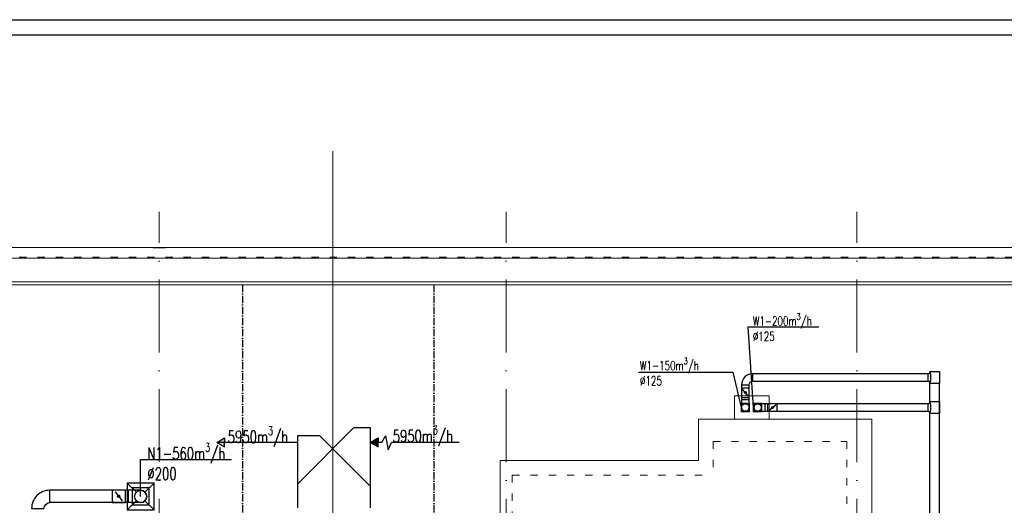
# Model space of a CAD drawing. Header units: millimetres. Extents: x -6513 to 30474, y -6915 to 65597.
# Tile 216 of 256: x -1881 to -263, y 32085 to 32883. Entities that reach past the tile are written whole.
import ezdxf

# ---------------------------------------------------------------- set-up
doc = ezdxf.new("R2010")
doc.units = ezdxf.units.MM
doc.linetypes.add('ACAD_ISO03W100', pattern=[30, 12, -18])
doc.linetypes.add('ACAD_ISO10W100', pattern=[18, 12, -3, 0, -3])
for name, color, linetype in [('1', 8, 'Continuous'), ('DB_WM_nawiew-opis', 8, 'Continuous'), ('DB_WM_wywies-opis', 8, 'Continuous')]:
    doc.layers.add(name, color=color, linetype=linetype)
for name, color, linetype, lineweight in [('A_osie', 8, 'ACAD_ISO10W100', 5), ('A_przerywana', 8, 'ACAD_ISO03W100', 5), ('ARCHWIG CIEŃKO', 8, 'Continuous', 13), ('cieńkie', 8, 'Continuous', 9), ('DB-WM-wywiew-opis', 8, 'Continuous', 25), ('DB_WM_nawiew', 8, 'Continuous', 30), ('DB_WM_urządzenia', 8, 'Continuous', 30), ('DB_WM_wywiew', 8, 'Continuous', 30), ('DB_WM_ścianka nowa', 8, 'Continuous', 25), ('E_technologia', 1, 'ACAD_ISO10W100', 30), ('R-TABELKA', 8, 'Continuous', 25), ('Ściany ARCHWIG', 8, 'Continuous', 30)]:
    doc.layers.add(name, color=color, linetype=linetype, lineweight=lineweight)
doc.styles.add('ROMANSS', font='romans.shx', dxfattribs={"width": 0.8, "oblique": 5})
doc.styles.get("Standard").update_dxf_attribs({"font": 'txt.shx', "width": 0.9})

# ---------------------------------------------------------------- blocks, each defined once
blk = doc.blocks.new('A$C61CE3A7F')
at = {"layer": '1'}
for p, q in [((0, -266), (0, 0)), ((0, 0), (1320, 0)), ((130, -833), (963, 0)), ((963, 0), (1320, 0)), ((924, -1190), (0, -266)), ((130, -1190), (130, -833)), ((1320, -1190), (130, -1190)), ((1320, -1190), (924, -1190))]:
    blk.add_line(p, q, dxfattribs=at)
blk = doc.blocks.new('A$C3DFF4227')
at = {"layer": 'DB_WM_wywiew'}
h = blk.add_hatch(color=256, dxfattribs=at)
h.paths.add_polyline_path([(13, -7.3), (0, 0), (13, 7.3), (13, 0)])
edge = h.paths.add_edge_path()
edge.add_line((133, 0), (0, 0))
edge.add_line((133, 0), (0, 0))
for points in [[(133, 0), (0, 0), (13, 7.3), (13, 0)], [(133, 0), (0, 0), (13, -7.3), (13, 0)]]:
    blk.add_lwpolyline(points, dxfattribs=at)
blk = doc.blocks.new('A$C008350F0')
at = {"layer": 'DB_WM_nawiew'}
h = blk.add_hatch(color=256, dxfattribs=at)
h.paths.add_polyline_path([(13, -7.3), (0, 0), (13, 7.3), (13, 0)])
edge = h.paths.add_edge_path()
edge.add_line((19.5, 0), (0, 0))
edge.add_line((19.5, 0), (0, 0))
blk.add_hatch(color=256, dxfattribs=at).paths.add_polyline_path([(133, 0), (35, 0)])
for points in [[(19.5, 0), (0, 0), (13, 7.3), (13, 0)], [(19.5, 0), (0, 0), (13, -7.3), (13, 0)], [(19.5, 0), (25, 10.7), (29.7, -12.4), (35, 0)], [(133, 0), (35, 0)], [(146.5, 0), (35, 0)]]:
    blk.add_lwpolyline(points, dxfattribs=at)

msp = doc.modelspace()

# ---------------------------------------------------------------- hatches: boundary and pattern name
at = {"layer": 'DB_WM_nawiew'}
h = msp.add_hatch(color=256, dxfattribs=at)
edge = h.paths.add_edge_path()
edge.add_arc((-1718.052, 32099.875), 2, 0, 360)
at = {"layer": 'DB_WM_wywiew'}
h = msp.add_hatch(color=256, dxfattribs=at)
edge = h.paths.add_edge_path()
edge.add_arc((-688.446, 32270.434), 1.562, 0, 360)
h = msp.add_hatch(color=256, dxfattribs=at)
edge = h.paths.add_edge_path()
edge.add_arc((-643.887, 32245.875), 1.562, 0, 360)

# ---------------------------------------------------------------- linework, layer by layer
at = {"layer": 'A_osie', "color": 252, "ltscale": 10}
for p, q in [((-1651.446, 30715.143), (-1651.446, 32567.24)), ((-1081.446, 30715.143), (-1081.446, 32567.24)), ((-505.229, 30715.143), (-505.229, 32567.24))]:
    msp.add_line(p, q, dxfattribs=at)
at = {"layer": 'A_przerywana', "color": 252}
for p, q in [((-2781.446, 32492.875), (2431.243, 32492.875)), ((-741.446, 32189.875), (-741.446, 32134.875)), ((-741.446, 32189.875), (-521.446, 32189.875)), ((-521.446, 32189.875), (-521.446, 31865.875)), ((-1071.446, 32134.875), (-741.446, 32134.875)), ((-1071.446, 32134.875), (-1071.446, 31865.875))]:
    msp.add_line(p, q, dxfattribs=at)
at = {"layer": 'ARCHWIG CIEŃKO', "color": 252}
for p, q in [((-2781.446, 32508.875), (2431.243, 32508.875)), ((-2781.446, 32490.875), (2431.243, 32490.875)), ((-2781.446, 32452.375), (2431.243, 32452.375)), ((-2781.446, 32447.375), (2431.243, 32447.375)), ((-661.446, 32252.875), (-675.446, 32252.875))]:
    msp.add_line(p, q, dxfattribs=at)
at = {"layer": 'cieńkie', "color": 252}
for p, q in [((-649.446, 32264.875), (-706.446, 32264.875)), ((-706.446, 32264.875), (-706.446, 32226.875)), ((-649.446, 32226.875), (-649.446, 32264.875)), ((-681.446, 32252.875), (-695.446, 32252.875)), ((-695.446, 32238.875), (-695.446, 32252.875)), ((-681.446, 32238.875), (-681.446, 32252.875)), ((-681.446, 32238.875), (-681.446, 32252.875)), ((-675.446, 32238.875), (-675.446, 32252.875)), ((-661.446, 32238.875), (-661.446, 32252.875)), ((-695.446, 32238.875), (-681.446, 32238.875)), ((-675.446, 32238.875), (-661.446, 32238.875)), ((-765.446, 32226.875), (-480.446, 32226.875)), ((-765.446, 32226.875), (-765.446, 32158.875)), ((-480.446, 32226.875), (-656.446, 32226.875)), ((-480.446, 32226.875), (-480.446, 31845.875)), ((-1091.446, 32158.875), (-765.446, 32158.875)), ((-1091.446, 32158.875), (-1091.446, 31845.875))]:
    msp.add_line(p, q, dxfattribs=at)
at = {"layer": 'cieńkie'}
msp.add_lwpolyline([(-1366.483, 32667.076), (-1366.483, 30533.591)], dxfattribs=at)
at = {"layer": 'DB-WM-wywiew-opis'}
for points in [[(-567.892, 32377.557), (-684.447, 32377.557), (-675.446, 32245.875)], [(-863.8, 32304.017), (-709.106, 32304.017), (-695.446, 32245.875)]]:
    msp.add_lwpolyline(points, dxfattribs=at)
at = {"layer": 'DB_WM_nawiew'}
for p, q in [((-1682.052, 32109.875), (-1831.209, 32109.875)), ((-1702.052, 32089.875), (-1702.052, 32109.875)), ((-1682.052, 32089.875), (-1831.209, 32089.875))]:
    msp.add_line(p, q, dxfattribs=at)
msp.add_lwpolyline([(-1841.209, 32079.875, -0.38626182), (-1831.209, 32089.875), (-1831.209, 32109.875, 0.42353081), (-1861.209, 32079.875), (-1841.209, 32079.875)], format="xyb", dxfattribs=at)
msp.add_lwpolyline([(-1707.052, 32109.875), (-1729.052, 32109.875), (-1729.052, 32089.875), (-1707.052, 32089.875)], close=True, dxfattribs=at)
msp.add_lwpolyline([(-1724.058, 32107.481), (-1712.382, 32092.478)], dxfattribs=at)
for centre, radius in [((-1718.052, 32099.875), 2), ((-1682.052, 32099.875), 10)]:
    msp.add_circle(centre, radius, dxfattribs=at)
at = {"layer": 'DB_WM_nawiew', "color": 1}
msp.add_circle((-1682.052, 32099.875), 10, dxfattribs=at)
at = {"layer": 'DB_WM_nawiew'}
msp.add_ellipse((-1682.052, 32099.875), major_axis=(0, -10), ratio=1, start_param=0, end_param=3.14159265, dxfattribs=at)
at = {"layer": 'DB_WM_nawiew-opis'}
msp.add_lwpolyline([(-1682.052, 32099.875), (-1682.052, 32160.231), (-1532.516, 32160.231)], dxfattribs=at)
at = {"layer": 'DB_WM_wywiew'}
for p, q in [((-675.946, 32301.656), (-388.089, 32301.656)), ((-388.089, 32289.156), (-388.089, 32301.656)), ((-694.696, 32282.906), (-694.696, 32245.875)), ((-682.196, 32245.875), (-682.196, 32282.906)), ((-675.946, 32289.156), (-387.77, 32289.156)), ((-385.289, 32254.676), (-385.289, 32285.556)), ((-369.289, 31721.847), (-369.289, 32285.556)), ((-682.196, 32258.375), (-694.696, 32258.375)), ((-388.089, 32252.125), (-668.446, 32252.125)), ((-655.946, 32239.625), (-655.946, 32252.125)), ((-388.089, 32239.625), (-388.089, 32252.125)), ((-668.446, 32239.625), (-388.089, 32239.625)), ((-385.289, 31721.847), (-385.289, 32236.825))]:
    msp.add_line(p, q, dxfattribs=at)
for points in [[(-682.196, 32282.906, -0.38626182), (-675.946, 32289.156), (-675.946, 32301.656, 0.42353081), (-694.696, 32282.906), (-682.196, 32282.906)], [(-388.089, 32301.656, 0.44164979), (-385.289, 32304.456), (-385.289, 32305.256), (-369.289, 32305.256), (-369.289, 32285.556), (-385.289, 32285.556), (-385.289, 32286.356, 0.41253216), (-388.089, 32289.156), (-388.089, 32301.656)], [(-388.089, 32252.125, 0.44164979), (-385.289, 32254.925), (-385.289, 32255.725), (-369.289, 32255.725), (-369.289, 32236.025), (-385.289, 32236.025), (-385.289, 32236.825, 0.41253216), (-388.089, 32239.625), (-388.089, 32252.125)]]:
    msp.add_lwpolyline(points, format="xyb", dxfattribs=at)
for points in [[(-682.196, 32277.906), (-694.696, 32277.906), (-694.696, 32262.281), (-682.196, 32262.281)], [(-636.415, 32239.625), (-636.415, 32252.125), (-652.04, 32252.125), (-652.04, 32239.625)]]:
    msp.add_lwpolyline(points, close=True, dxfattribs=at)
for points in [[(-683.754, 32264.491), (-692.876, 32276.212)], [(-649.83, 32241.182), (-638.109, 32250.304)]]:
    msp.add_lwpolyline(points, dxfattribs=at)
for centre, radius in [((-688.446, 32270.434), 1.562), ((-688.446, 32245.875), 6.25), ((-668.446, 32245.875), 6.25), ((-643.887, 32245.875), 1.562)]:
    msp.add_circle(centre, radius, dxfattribs=at)
for centre in [(-405.92, 32295.282), (-405.92, 32245.75)]:
    msp.add_arc(centre, 22.48, 336.605242, 23.394758, dxfattribs=at)
for centre, major_axis in [((-688.446, 32245.875), (-6.25, 0)), ((-668.446, 32245.875), (0, 6.25))]:
    msp.add_ellipse(centre, major_axis=major_axis, ratio=1, start_param=0, end_param=3.14159265, dxfattribs=at)
at = {"layer": 'DB_WM_ścianka nowa'}
for p, q in [((-695.446, 32252.875), (-692.866, 32250.294)), ((-681.446, 32252.875), (-684.027, 32250.294)), ((-675.446, 32252.875), (-672.866, 32250.294)), ((-661.446, 32252.875), (-664.027, 32250.294)), ((-692.866, 32241.455), (-695.446, 32238.875)), ((-684.027, 32241.455), (-681.446, 32238.875)), ((-672.866, 32241.455), (-675.446, 32238.875)), ((-664.027, 32241.455), (-661.446, 32238.875)), ((-1704.052, 32121.875), (-1689.123, 32106.946)), ((-1660.052, 32121.875), (-1674.981, 32106.946)), ((-1689.123, 32092.803), (-1704.052, 32077.875)), ((-1674.981, 32092.803), (-1660.052, 32077.875))]:
    msp.add_line(p, q, dxfattribs=at)
for points in [[(-1704.052, 32077.875), (-1660.052, 32077.875), (-1660.052, 32121.875), (-1704.052, 32121.875)], [(-1696.052, 32085.875), (-1668.052, 32085.875), (-1668.052, 32113.875), (-1696.052, 32113.875)]]:
    msp.add_lwpolyline(points, close=True, dxfattribs=at)
at = {"layer": 'E_technologia'}
for p, q in [((-1514.587, 32447.375), (-1514.587, 31118.375)), ((-1200.072, 32447.375), (-1200.072, 31118.375))]:
    msp.add_line(p, q, dxfattribs=at)
at = {"layer": 'R-TABELKA'}
for p, q in [((-3155.351, 32882.738), (8289.292, 32882.738)), ((-3030.351, 32857.738), (8264.292, 32857.738))]:
    msp.add_line(p, q, dxfattribs=at)
at = {"layer": 'Ściany ARCHWIG', "color": 252}
msp.add_line((-1661.446, 32508.875), (-1641.446, 32508.875), dxfattribs=at)

# ---------------------------------------------------------------- block references
at = {"layer": 'DB_WM_urządzenia', "xscale": 0.1000000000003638, "yscale": 0.1000000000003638, "zscale": 0.1000000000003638, "rotation": 270}
msp.add_blockref('A$C61CE3A7F', (-1304.996, 32212.875), dxfattribs=at)
at = {"layer": 'DB_WM_wywiew'}
for name, p in [('A$C008350F0', (-1304.996, 32188.613)), ('A$C3DFF4227', (-1557.032, 32188.613))]:
    msp.add_blockref(name, p, dxfattribs=at)

# ---------------------------------------------------------------- texts
at = {"layer": 'DB-WM-wywiew-opis', "char_height": 15, "width": 37.14159, "attachment_point": 1}
for s, insert in [('\\A1;{\\Fsimplex|c238;\\W0.7;W1-200m\\H0.7x;\\S3^ ;\\H1.4286x;/h\\P%%C125}', (-676.129, 32400.467)), ('\\A1;{\\Fsimplex|c238;\\W0.7;W1-150m\\H0.7x;\\S3^ ;\\H1.4286x;/h\\P%%C125}', (-861.646, 32327.309))]:
    msp.add_mtext(s, dxfattribs=dict(at, insert=insert))
at = {"layer": 'DB_WM_nawiew-opis', "char_height": 20, "width": 128.67747, "attachment_point": 1, "style": 'ROMANSS'}
for s, insert in [('\\A1;{\\Fsimplex|c238;\\Q0;\\W0.7;5950m\\H0.7x;\\S3^ ;\\H1.4286x;/h}', (-1268.053, 32215.719)), ('\\A1;{\\Fsimplex|c238;\\Q0;\\W0.7;N1-560m\\H0.7x;\\S3^ ;\\H1.4286x;/h\\P%%C200}', (-1671.018, 32187.239))]:
    msp.add_mtext(s, dxfattribs=dict(at, insert=insert))
at = {"layer": 'DB_WM_wywies-opis', "insert": (-1538.884, 32214.54), "char_height": 20, "width": 128.67747, "attachment_point": 1, "style": 'ROMANSS'}
msp.add_mtext('\\A1;{\\Fsimplex|c238;\\Q0;\\W0.7;5950m\\H0.7x;\\S3^ ;\\H1.4286x;/h}', dxfattribs=at)

doc.saveas('drawing.dxf')
